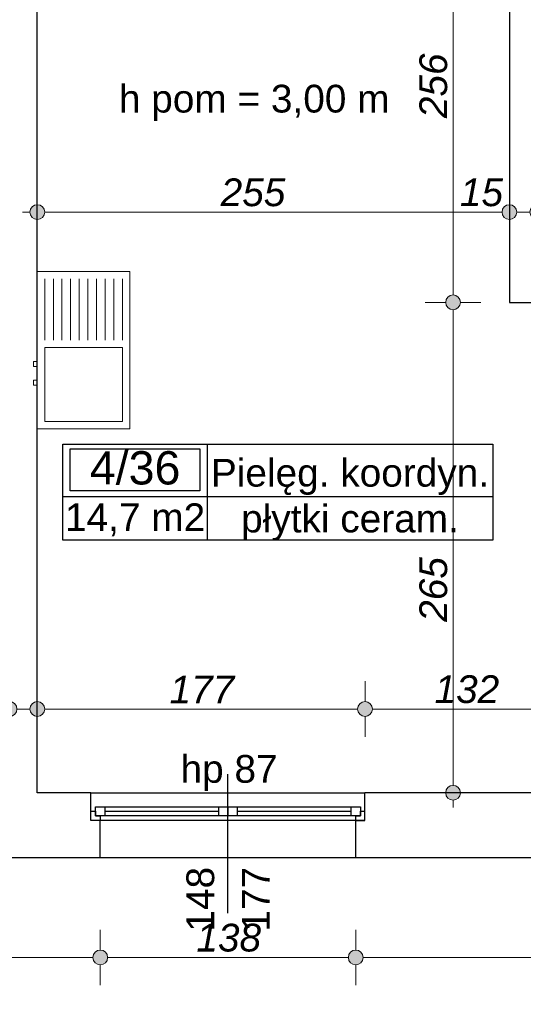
# Model space of a CAD drawing. Header units: millimetres. Extents: x -170998 to -45998, y 10557 to 52557.
# Tile 8 of 92: x -132743 to -130023, y 15257 to 20577. Entities that reach past the tile are written whole.
import ezdxf
from ezdxf.enums import TextEntityAlignment as Align

# ---------------------------------------------------------------- set-up
doc = ezdxf.new("R2010")
doc.units = ezdxf.units.MM
doc.header["$MEASUREMENT"] = 0
for name, color, linetype in [('Obiekt', 7, 'Continuous'), ('Okno', 7, 'Continuous'), ('Strefa', 7, 'Continuous'), ('Tekst', 7, 'Continuous'), ('Wymiary', 7, 'Continuous'), ('Ściana', 7, 'Continuous')]:
    doc.layers.add(name, color=color, linetype=linetype)
doc.styles.add('Arial', font='txt')
doc.styles.add('Times new roman', font='txt')
doc.dimstyles.new('GENERATED_STYLE__1', dxfattribs={"dimtxt": 150, "dimasz": 152, "dimexe": 0.18, "dimexo": 0, "dimgap": 0.09, "dimtad": 1, "dimtih": 1, "dimtoh": 1, "dimlfac": 0.1, "dimzin": 0, "dimdsep": 46, "dimtxsty": 'Arial', "dimblk": 'ARROWHEAD_11', "dimblk1": 'ARROWHEAD_11', "dimblk2": 'ARROWHEAD_11', "dimcen": 0.09, "dimclrd": 114, "dimclre": 114, "dimclrt": 114, "dimazin": 0, "dimtfac": 1, "dimtdec": 4, "dimtmove": 0, "dimatfit": 3, "dimfxl": 1, "dimtolj": 1, "dimtzin": 0, "dimarcsym": 0})
doc.dimstyles.new('GENERATED_STYLE__2', dxfattribs={"dimtxt": 150, "dimasz": 152, "dimexe": 0.18, "dimexo": 0, "dimgap": 0.09, "dimtad": 1, "dimlfac": 0.1, "dimzin": 0, "dimdsep": 46, "dimtxsty": 'Arial', "dimblk": 'ARROWHEAD_11', "dimblk1": 'ARROWHEAD_11', "dimblk2": 'ARROWHEAD_11', "dimcen": 0.09, "dimclrd": 114, "dimclre": 114, "dimclrt": 114, "dimazin": 0, "dimtfac": 1, "dimtdec": 4, "dimtmove": 0, "dimatfit": 3, "dimfxl": 1, "dimtolj": 1, "dimtzin": 0, "dimarcsym": 0})
doc.dimstyles.new('GENERATED_STYLE__3', dxfattribs={"dimtxt": 150, "dimasz": 152, "dimexe": 0.18, "dimexo": 0, "dimgap": 0.09, "dimtad": 1, "dimlfac": 0.1, "dimzin": 0, "dimdsep": 46, "dimtxsty": 'Arial', "dimblk": 'ARROWHEAD_11', "dimblk1": 'ARROWHEAD_11', "dimblk2": 'ARROWHEAD_11', "dimcen": 0.09, "dimclrd": 114, "dimclre": 114, "dimclrt": 114, "dimazin": 0, "dimtfac": 1, "dimtdec": 4, "dimtmove": 2, "dimatfit": 3, "dimfxl": 1, "dimtolj": 1, "dimtzin": 0, "dimarcsym": 0})

# ---------------------------------------------------------------- blocks, each defined once
blk = doc.blocks.new('Pielęg. koordyn._4_36_36', base_point=(-131730.2, 18000.4))
at = {"layer": 'Strefa'}
for p, q in [((-132509.3, 18283.3), (-130188, 18283.3)), ((-132509.3, 17764.7), (-132509.3, 18283.3)), ((-132470.3, 18257.4), (-131769.2, 18257.4)), ((-132470.3, 18031.1), (-132470.3, 18257.4)), ((-131769.2, 18257.4), (-131769.2, 18031.1)), ((-131730.2, 18283.3), (-131730.2, 17764.7)), ((-130188, 18283.3), (-130188, 17764.7)), ((-132509.3, 18000.4), (-130188, 18000.4)), ((-131769.2, 18031.1), (-132470.3, 18031.1)), ((-130188, 17764.7), (-132509.3, 17764.7))]:
    blk.add_line(p, q, dxfattribs=at)
at = {"layer": 'Strefa', "style": 'Arial'}
for tag, height, p in [('ROOM_NUMBER', 180, (-132119.8, 18155.4)), ('ROOM_NAME', 150, (-130959.1, 18128.8)), ('ROOM_CALC_AREA', 150, (-132119.8, 17888.4)), ('floor_f', 150, (-130959.1, 17881.3))]:
    blk.add_attdef(tag, text='', height=height, dxfattribs=at).set_placement(p, align=Align.MIDDLE_CENTER)
blk = doc.blocks.new('*D72')
at = {"layer": 'Wymiary', "linetype": 'Continuous', "lineweight": 13}
for points in [[(-132758, 16852.2), (-132761.1, 16867.5), (-132769.7, 16880.5), (-132782.7, 16889.1), (-132798, 16892.2), (-132813.3, 16889.1), (-132826.3, 16880.5), (-132835, 16867.5), (-132838, 16852.2), (-132835, 16836.9), (-132826.3, 16823.9), (-132813.3, 16815.2), (-132798, 16812.2), (-132782.7, 16815.2), (-132769.7, 16823.9), (-132761.1, 16836.9)], [(-132608, 16852.2), (-132611.1, 16867.5), (-132619.7, 16880.5), (-132632.7, 16889.1), (-132648, 16892.2), (-132663.3, 16889.1), (-132676.3, 16880.5), (-132685, 16867.5), (-132688, 16852.2), (-132685, 16836.9), (-132676.3, 16823.9), (-132663.3, 16815.2), (-132648, 16812.2), (-132632.7, 16815.2), (-132619.7, 16823.9), (-132611.1, 16836.9)]]:
    blk.add_hatch(color=114, dxfattribs=at).paths.add_polyline_path(points)
at = {"layer": 'Wymiary', "color": 114, "lineweight": 13}
for p, q in [((-132798, 16892.2), (-132798, 17002.2)), ((-132648, 16892.2), (-132648, 17002.2)), ((-132798, 16702.2), (-132798, 16812.2)), ((-132758, 16852.2), (-132688, 16852.2)), ((-132648, 16702.2), (-132648, 16812.2))]:
    blk.add_line(p, q, dxfattribs=at)
for centre in [(-132798, 16852.2), (-132648, 16852.2)]:
    blk.add_circle(centre, 40, dxfattribs=at)
blk = doc.blocks.new('ARROWHEAD_11')
at = {"color": 0, "linetype": 'Continuous', "lineweight": 0}
blk.add_line((0, 0), (-1, 0), dxfattribs=at)
at = {"color": 0, "linetype": 'Continuous', "lineweight": 0, "const_width": 0.25, "flags": 128}
blk.add_lwpolyline([(-0.125, 0, 1), (0.125, 0, 1)], format="xyb", close=True, dxfattribs=at)
blk = doc.blocks.new('*D73')
at = {"layer": 'Wymiary', "linetype": 'Continuous', "lineweight": 13}
for points in [[(-132608, 16852.2), (-132611.1, 16867.5), (-132619.7, 16880.5), (-132632.7, 16889.1), (-132648, 16892.2), (-132663.3, 16889.1), (-132676.3, 16880.5), (-132685, 16867.5), (-132688, 16852.2), (-132685, 16836.9), (-132676.3, 16823.9), (-132663.3, 16815.2), (-132648, 16812.2), (-132632.7, 16815.2), (-132619.7, 16823.9), (-132611.1, 16836.9)], [(-130838, 16852.2), (-130841.1, 16867.5), (-130849.7, 16880.5), (-130862.7, 16889.1), (-130878, 16892.2), (-130893.3, 16889.1), (-130906.3, 16880.5), (-130915, 16867.5), (-130918, 16852.2), (-130915, 16836.9), (-130906.3, 16823.9), (-130893.3, 16815.2), (-130878, 16812.2), (-130862.7, 16815.2), (-130849.7, 16823.9), (-130841.1, 16836.9)]]:
    blk.add_hatch(color=114, dxfattribs=at).paths.add_polyline_path(points)
at = {"layer": 'Wymiary', "color": 114, "lineweight": 13}
for p, q in [((-132648, 16892.2), (-132648, 17002.2)), ((-130878, 16892.2), (-130878, 17002.2)), ((-132648, 16702.2), (-132648, 16812.2)), ((-132608, 16852.2), (-130918, 16852.2)), ((-130878, 16702.2), (-130878, 16812.2))]:
    blk.add_line(p, q, dxfattribs=at)
for centre in [(-132648, 16852.2), (-130878, 16852.2)]:
    blk.add_circle(centre, 40, dxfattribs=at)
at = {"layer": 'Wymiary', "color": 114, "lineweight": 13, "insert": (-131933.8, 16882.2), "char_height": 150, "attachment_point": 7, "style": 'Arial'}
blk.add_mtext('\\A1;{\\fArial|b0|i1|c238|p38;177}', dxfattribs=at)
blk = doc.blocks.new('*D74')
at = {"layer": 'Wymiary', "linetype": 'Continuous', "lineweight": 13}
for points in [[(-130838, 16852.2), (-130841.1, 16867.5), (-130849.7, 16880.5), (-130862.7, 16889.1), (-130878, 16892.2), (-130893.3, 16889.1), (-130906.3, 16880.5), (-130915, 16867.5), (-130918, 16852.2), (-130915, 16836.9), (-130906.3, 16823.9), (-130893.3, 16815.2), (-130878, 16812.2), (-130862.7, 16815.2), (-130849.7, 16823.9), (-130841.1, 16836.9)], [(-129518, 16852.2), (-129521.1, 16867.5), (-129529.7, 16880.5), (-129542.7, 16889.1), (-129558, 16892.2), (-129573.3, 16889.1), (-129586.3, 16880.5), (-129595, 16867.5), (-129598, 16852.2), (-129595, 16836.9), (-129586.3, 16823.9), (-129573.3, 16815.2), (-129558, 16812.2), (-129542.7, 16815.2), (-129529.7, 16823.9), (-129521.1, 16836.9)]]:
    blk.add_hatch(color=114, dxfattribs=at).paths.add_polyline_path(points)
at = {"layer": 'Wymiary', "color": 114, "lineweight": 13}
for p, q in [((-130878, 16892.2), (-130878, 17002.2)), ((-129558, 16892.2), (-129558, 17002.2)), ((-130878, 16702.2), (-130878, 16812.2)), ((-130838, 16852.2), (-129598, 16852.2)), ((-129558, 16702.2), (-129558, 16812.2))]:
    blk.add_line(p, q, dxfattribs=at)
for centre in [(-130878, 16852.2), (-129558, 16852.2)]:
    blk.add_circle(centre, 40, dxfattribs=at)
at = {"layer": 'Wymiary', "color": 114, "lineweight": 13, "char_height": 150, "attachment_point": 7, "style": 'Arial'}
for s, insert in [('\\A1;{\\fArial|b0|i1|c238|p38;132}', (-130502.6, 16882.2)), ('\\A1;{\\fArial|b0|i1|c238|p38;15}', (-129825.7, 16882.2))]:
    blk.add_mtext(s, dxfattribs=dict(at, insert=insert))
blk = doc.blocks.new('*D607')
at = {"layer": 'Wymiary', "linetype": 'Continuous', "lineweight": 13}
for points in [[(-132608, 19537.1), (-132611.1, 19552.4), (-132619.7, 19565.4), (-132632.7, 19574.1), (-132648, 19577.1), (-132663.3, 19574.1), (-132676.3, 19565.4), (-132685, 19552.4), (-132688, 19537.1), (-132685, 19521.8), (-132676.3, 19508.8), (-132663.3, 19500.2), (-132648, 19497.1), (-132632.7, 19500.2), (-132619.7, 19508.8), (-132611.1, 19521.8)], [(-130058, 19537.1), (-130061.1, 19552.4), (-130069.7, 19565.4), (-130082.7, 19574.1), (-130098, 19577.1), (-130113.3, 19574.1), (-130126.3, 19565.4), (-130135, 19552.4), (-130138, 19537.1), (-130135, 19521.8), (-130126.3, 19508.8), (-130113.3, 19500.2), (-130098, 19497.1), (-130082.7, 19500.2), (-130069.7, 19508.8), (-130061.1, 19521.8)]]:
    blk.add_hatch(color=114, dxfattribs=at).paths.add_polyline_path(points)
at = {"layer": 'Wymiary', "color": 114, "lineweight": 13}
for p, q in [((-132648, 19577.1), (-132648, 19687.1)), ((-130098, 19577.1), (-130098, 19687.1)), ((-132728, 19537.1), (-132688, 19537.1)), ((-132608, 19537.1), (-130138, 19537.1)), ((-132648, 19387.1), (-132648, 19497.1)), ((-130098, 19387.1), (-130098, 19497.1))]:
    blk.add_line(p, q, dxfattribs=at)
for centre in [(-132648, 19537.1), (-130098, 19537.1)]:
    blk.add_circle(centre, 40, dxfattribs=at)
at = {"layer": 'Wymiary', "color": 114, "lineweight": 13, "char_height": 150, "attachment_point": 7, "style": 'Arial'}
for s, insert in [('\\A1;{\\fArial|b0|i1|c238|p38;255}', (-131657.6, 19567.1)), ('\\A1;{\\fArial|b0|i1|c238|p38;15}', (-130365.7, 19567.1))]:
    blk.add_mtext(s, dxfattribs=dict(at, insert=insert))
blk = doc.blocks.new('*D608')
at = {"layer": 'Wymiary', "linetype": 'Continuous', "lineweight": 13}
for points in [[(-130058, 19537.1), (-130061.1, 19552.4), (-130069.7, 19565.4), (-130082.7, 19574.1), (-130098, 19577.1), (-130113.3, 19574.1), (-130126.3, 19565.4), (-130135, 19552.4), (-130138, 19537.1), (-130135, 19521.8), (-130126.3, 19508.8), (-130113.3, 19500.2), (-130098, 19497.1), (-130082.7, 19500.2), (-130069.7, 19508.8), (-130061.1, 19521.8)], [(-129908, 19537.1), (-129911.1, 19552.4), (-129919.7, 19565.4), (-129932.7, 19574.1), (-129948, 19577.1), (-129963.3, 19574.1), (-129976.3, 19565.4), (-129985, 19552.4), (-129988, 19537.1), (-129985, 19521.8), (-129976.3, 19508.8), (-129963.3, 19500.2), (-129948, 19497.1), (-129932.7, 19500.2), (-129919.7, 19508.8), (-129911.1, 19521.8)]]:
    blk.add_hatch(color=114, dxfattribs=at).paths.add_polyline_path(points)
at = {"layer": 'Wymiary', "color": 114, "lineweight": 13}
for p, q in [((-130098, 19577.1), (-130098, 19687.1)), ((-129948, 19577.1), (-129948, 19687.1)), ((-130058, 19537.1), (-129988, 19537.1)), ((-130098, 19387.1), (-130098, 19497.1)), ((-129948, 19387.1), (-129948, 19497.1))]:
    blk.add_line(p, q, dxfattribs=at)
for centre in [(-130098, 19537.1), (-129948, 19537.1)]:
    blk.add_circle(centre, 40, dxfattribs=at)
blk = doc.blocks.new('*D617')
at = {"layer": 'Wymiary', "linetype": 'Continuous', "lineweight": 13}
for points in [[(-130362.2, 19049.3), (-130365.2, 19064.6), (-130373.9, 19077.6), (-130386.9, 19086.3), (-130402.2, 19089.3), (-130417.5, 19086.3), (-130430.5, 19077.6), (-130439.1, 19064.6), (-130442.2, 19049.3), (-130439.1, 19034), (-130430.5, 19021), (-130417.5, 19012.4), (-130402.2, 19009.3), (-130386.9, 19012.4), (-130373.9, 19021), (-130365.2, 19034)], [(-130362.2, 16399.3), (-130365.2, 16414.6), (-130373.9, 16427.6), (-130386.9, 16436.3), (-130402.2, 16439.3), (-130417.5, 16436.3), (-130430.5, 16427.6), (-130439.1, 16414.6), (-130442.2, 16399.3), (-130439.1, 16384), (-130430.5, 16371), (-130417.5, 16362.4), (-130402.2, 16359.3), (-130386.9, 16362.4), (-130373.9, 16371), (-130365.2, 16384)]]:
    blk.add_hatch(color=114, dxfattribs=at).paths.add_polyline_path(points)
at = {"layer": 'Wymiary', "color": 114, "lineweight": 13}
for p, q in [((-130442.2, 19049.3), (-130552.2, 19049.3)), ((-130252.2, 19049.3), (-130362.2, 19049.3)), ((-130402.2, 16439.3), (-130402.2, 19009.3)), ((-130442.2, 16399.3), (-130552.2, 16399.3)), ((-130252.2, 16399.3), (-130362.2, 16399.3)), ((-130402.2, 16319.3), (-130402.2, 16359.3))]:
    blk.add_line(p, q, dxfattribs=at)
for centre in [(-130402.2, 19049.3), (-130402.2, 16399.3)]:
    blk.add_circle(centre, 40, dxfattribs=at)
at = {"layer": 'Wymiary', "color": 114, "lineweight": 13, "insert": (-130432.2, 17323.2), "char_height": 150, "attachment_point": 7, "rotation": 90, "style": 'Arial'}
blk.add_mtext('\\A1;{\\fArial|b0|i1|c238|p38;265}', dxfattribs=at)
blk = doc.blocks.new('*D618')
at = {"layer": 'Wymiary', "linetype": 'Continuous', "lineweight": 13}
for points in [[(-130362.2, 21609.3), (-130365.2, 21624.6), (-130373.9, 21637.6), (-130386.9, 21646.3), (-130402.2, 21649.3), (-130417.5, 21646.3), (-130430.5, 21637.6), (-130439.1, 21624.6), (-130442.2, 21609.3), (-130439.1, 21594), (-130430.5, 21581), (-130417.5, 21572.4), (-130402.2, 21569.3), (-130386.9, 21572.4), (-130373.9, 21581), (-130365.2, 21594)], [(-130362.2, 19049.3), (-130365.2, 19064.6), (-130373.9, 19077.6), (-130386.9, 19086.3), (-130402.2, 19089.3), (-130417.5, 19086.3), (-130430.5, 19077.6), (-130439.1, 19064.6), (-130442.2, 19049.3), (-130439.1, 19034), (-130430.5, 19021), (-130417.5, 19012.4), (-130402.2, 19009.3), (-130386.9, 19012.4), (-130373.9, 19021), (-130365.2, 19034)]]:
    blk.add_hatch(color=114, dxfattribs=at).paths.add_polyline_path(points)
at = {"layer": 'Wymiary', "color": 114, "lineweight": 13}
for p, q in [((-130442.2, 21609.3), (-130552.2, 21609.3)), ((-130252.2, 21609.3), (-130362.2, 21609.3)), ((-130402.2, 19089.3), (-130402.2, 21569.3)), ((-130442.2, 19049.3), (-130552.2, 19049.3)), ((-130252.2, 19049.3), (-130362.2, 19049.3))]:
    blk.add_line(p, q, dxfattribs=at)
for centre in [(-130402.2, 21609.3), (-130402.2, 19049.3)]:
    blk.add_circle(centre, 40, dxfattribs=at)
at = {"layer": 'Wymiary', "color": 114, "lineweight": 13, "char_height": 150, "attachment_point": 7, "rotation": 90, "style": 'Arial'}
for s, insert in [('\\A1;{\\fArial|b0|i1|c238|p38;20}', (-130432.2, 21341.7)), ('\\A1;{\\fArial|b0|i1|c238|p38;256}', (-130432.2, 20044.7))]:
    blk.add_mtext(s, dxfattribs=dict(at, insert=insert))
blk = doc.blocks.new('*D693')
at = {"layer": 'Wymiary', "linetype": 'Continuous', "lineweight": 13}
for points in [[(-136138, 15509.7), (-136141.1, 15525), (-136149.7, 15538), (-136162.7, 15546.7), (-136178, 15549.7), (-136193.3, 15546.7), (-136206.3, 15538), (-136215, 15525), (-136218, 15509.7), (-136215, 15494.4), (-136206.3, 15481.4), (-136193.3, 15472.7), (-136178, 15469.7), (-136162.7, 15472.7), (-136149.7, 15481.4), (-136141.1, 15494.4)], [(-132268, 15509.7), (-132271.1, 15525), (-132279.7, 15538), (-132292.7, 15546.7), (-132308, 15549.7), (-132323.3, 15546.7), (-132336.3, 15538), (-132345, 15525), (-132348, 15509.7), (-132345, 15494.4), (-132336.3, 15481.4), (-132323.3, 15472.7), (-132308, 15469.7), (-132292.7, 15472.7), (-132279.7, 15481.4), (-132271.1, 15494.4)]]:
    blk.add_hatch(color=114, dxfattribs=at).paths.add_polyline_path(points)
at = {"layer": 'Wymiary', "color": 114, "lineweight": 13}
for p, q in [((-136178, 15549.7), (-136178, 15659.7)), ((-132308, 15549.7), (-132308, 15659.7)), ((-136138, 15509.7), (-132348, 15509.7)), ((-136178, 15359.7), (-136178, 15469.7)), ((-132308, 15359.7), (-132308, 15469.7))]:
    blk.add_line(p, q, dxfattribs=at)
for centre in [(-136178, 15509.7), (-132308, 15509.7)]:
    blk.add_circle(centre, 40, dxfattribs=at)
at = {"layer": 'Wymiary', "color": 114, "lineweight": 13, "insert": (-134413.8, 15539.7), "char_height": 150, "attachment_point": 7, "style": 'Arial'}
blk.add_mtext('\\A1;{\\fArial|b0|i1|c238|p38;387}', dxfattribs=at)
blk = doc.blocks.new('*D694')
at = {"layer": 'Wymiary', "linetype": 'Continuous', "lineweight": 13}
for points in [[(-132268, 15509.7), (-132271.1, 15525), (-132279.7, 15538), (-132292.7, 15546.7), (-132308, 15549.7), (-132323.3, 15546.7), (-132336.3, 15538), (-132345, 15525), (-132348, 15509.7), (-132345, 15494.4), (-132336.3, 15481.4), (-132323.3, 15472.7), (-132308, 15469.7), (-132292.7, 15472.7), (-132279.7, 15481.4), (-132271.1, 15494.4)], [(-130888, 15509.7), (-130891.1, 15525), (-130899.7, 15538), (-130912.7, 15546.7), (-130928, 15549.7), (-130943.3, 15546.7), (-130956.3, 15538), (-130965, 15525), (-130968, 15509.7), (-130965, 15494.4), (-130956.3, 15481.4), (-130943.3, 15472.7), (-130928, 15469.7), (-130912.7, 15472.7), (-130899.7, 15481.4), (-130891.1, 15494.4)]]:
    blk.add_hatch(color=114, dxfattribs=at).paths.add_polyline_path(points)
at = {"layer": 'Wymiary', "color": 114, "lineweight": 13}
for p, q in [((-132308, 15549.7), (-132308, 15659.7)), ((-130928, 15549.7), (-130928, 15659.7)), ((-132268, 15509.7), (-130968, 15509.7)), ((-132308, 15359.7), (-132308, 15469.7)), ((-130928, 15359.7), (-130928, 15469.7))]:
    blk.add_line(p, q, dxfattribs=at)
for centre in [(-132308, 15509.7), (-130928, 15509.7)]:
    blk.add_circle(centre, 40, dxfattribs=at)
at = {"layer": 'Wymiary', "color": 114, "lineweight": 13, "insert": (-131788.8, 15539.7), "char_height": 150, "attachment_point": 7, "style": 'Arial'}
blk.add_mtext('\\A1;{\\fArial|b0|i1|c238|p38;138}', dxfattribs=at)
blk = doc.blocks.new('*D695')
at = {"layer": 'Wymiary', "linetype": 'Continuous', "lineweight": 13}
for points in [[(-130888, 15509.7), (-130891.1, 15525), (-130899.7, 15538), (-130912.7, 15546.7), (-130928, 15549.7), (-130943.3, 15546.7), (-130956.3, 15538), (-130965, 15525), (-130968, 15509.7), (-130965, 15494.4), (-130956.3, 15481.4), (-130943.3, 15472.7), (-130928, 15469.7), (-130912.7, 15472.7), (-130899.7, 15481.4), (-130891.1, 15494.4)], [(-128058, 15509.7), (-128061.1, 15525), (-128069.7, 15538), (-128082.7, 15546.7), (-128098, 15549.7), (-128113.3, 15546.7), (-128126.3, 15538), (-128135, 15525), (-128138, 15509.7), (-128135, 15494.4), (-128126.3, 15481.4), (-128113.3, 15472.7), (-128098, 15469.7), (-128082.7, 15472.7), (-128069.7, 15481.4), (-128061.1, 15494.4)]]:
    blk.add_hatch(color=114, dxfattribs=at).paths.add_polyline_path(points)
at = {"layer": 'Wymiary', "color": 114, "lineweight": 13}
for p, q in [((-130928, 15549.7), (-130928, 15659.7)), ((-128098, 15549.7), (-128098, 15659.7)), ((-130888, 15509.7), (-128138, 15509.7)), ((-130928, 15359.7), (-130928, 15469.7)), ((-128098, 15359.7), (-128098, 15469.7))]:
    blk.add_line(p, q, dxfattribs=at)
for centre in [(-130928, 15509.7), (-128098, 15509.7)]:
    blk.add_circle(centre, 40, dxfattribs=at)
at = {"layer": 'Wymiary', "color": 114, "lineweight": 13, "insert": (-129683.8, 15539.7), "char_height": 150, "attachment_point": 7, "style": 'Arial'}
blk.add_mtext('\\A1;{\\fArial|b0|i1|c238|p38;283}', dxfattribs=at)
blk = doc.blocks.new('*D717')
at = {"layer": 'Wymiary', "linetype": 'Continuous', "lineweight": 13}
for points in [[(-140218, 15152.7), (-140221.1, 15168.1), (-140229.7, 15181), (-140242.7, 15189.7), (-140258, 15192.7), (-140273.3, 15189.7), (-140286.3, 15181), (-140295, 15168.1), (-140298, 15152.7), (-140295, 15137.4), (-140286.3, 15124.5), (-140273.3, 15115.8), (-140258, 15112.7), (-140242.7, 15115.8), (-140229.7, 15124.5), (-140221.1, 15137.4)], [(-67518, 15152.7), (-67521, 15168.1), (-67529.7, 15181), (-67542.7, 15189.7), (-67558, 15192.7), (-67573.3, 15189.7), (-67586.3, 15181), (-67594.9, 15168.1), (-67598, 15152.7), (-67594.9, 15137.4), (-67586.3, 15124.5), (-67573.3, 15115.8), (-67558, 15112.7), (-67542.7, 15115.8), (-67529.7, 15124.5), (-67521, 15137.4)]]:
    blk.add_hatch(color=114, dxfattribs=at).paths.add_polyline_path(points)
at = {"layer": 'Wymiary', "color": 114, "lineweight": 13}
for p, q in [((-140258, 15192.7), (-140258, 15302.7)), ((-67558, 15192.7), (-67558, 15302.7)), ((-140338, 15152.7), (-140298, 15152.7)), ((-140258, 15002.7), (-140258, 15112.7)), ((-140218, 15152.7), (-67598, 15152.7)), ((-67558, 15002.7), (-67558, 15112.7)), ((-67518, 15152.7), (-67478, 15152.7))]:
    blk.add_line(p, q, dxfattribs=at)
for centre in [(-140258, 15152.7), (-67558, 15152.7)]:
    blk.add_circle(centre, 40, dxfattribs=at)
at = {"layer": 'Wymiary', "color": 114, "lineweight": 13, "insert": (-104307.1, 15182.7), "char_height": 150, "attachment_point": 7, "style": 'Arial'}
blk.add_mtext('\\A1;{\\fArial|b0|i1|c238|p38;7\xa0270,01}', dxfattribs=at)

msp = doc.modelspace()

# ---------------------------------------------------------------- linework, layer by layer
at = {"layer": 'Obiekt', "color": 8, "lineweight": 5}
for p, q in [((-132148.018, 19215.833), (-132648.018, 19215.833)), ((-132648.018, 19215.833), (-132648.018, 18790.833)), ((-132148.018, 18365.833), (-132148.018, 19215.833)), ((-132608.018, 18845.833), (-132608.018, 19175.833)), ((-132561.352, 18845.833), (-132561.352, 19175.833)), ((-132514.685, 18845.833), (-132514.685, 19175.833)), ((-132468.018, 18845.833), (-132468.018, 19175.833)), ((-132421.352, 18845.833), (-132421.352, 19175.833)), ((-132374.685, 18845.833), (-132374.685, 19175.833)), ((-132328.018, 18845.833), (-132328.018, 19175.833)), ((-132281.352, 18845.833), (-132281.352, 19175.833)), ((-132234.685, 18845.833), (-132234.685, 19175.833)), ((-132188.018, 18845.833), (-132188.018, 19175.833)), ((-132648.018, 18790.833), (-132648.018, 18365.833)), ((-132188.018, 18805.833), (-132608.018, 18805.833)), ((-132608.018, 18805.833), (-132608.018, 18605.833)), ((-132188.018, 18405.833), (-132188.018, 18805.833)), ((-132648.018, 18729.333), (-132668.018, 18729.333)), ((-132668.018, 18729.333), (-132668.018, 18702.333)), ((-132648.018, 18702.333), (-132648.018, 18729.333)), ((-132668.018, 18702.333), (-132648.018, 18702.333)), ((-132648.018, 18629.333), (-132668.018, 18629.333)), ((-132668.018, 18629.333), (-132668.018, 18602.333)), ((-132648.018, 18602.333), (-132648.018, 18629.333)), ((-132668.018, 18602.333), (-132648.018, 18602.333)), ((-132608.018, 18605.833), (-132608.018, 18405.833)), ((-132648.018, 18365.833), (-132148.018, 18365.833)), ((-132608.018, 18405.833), (-132188.018, 18405.833))]:
    msp.add_line(p, q, dxfattribs=at)
at = {"layer": 'Obiekt'}
msp.add_line((-131618.018, 15749.32), (-131618.018, 16499.32), dxfattribs=at)
at = {"layer": 'Okno'}
for p, q in [((-132358.018, 16399.32), (-130878.018, 16399.32)), ((-132358.018, 16299.32), (-132333.018, 16299.32)), ((-132358.018, 16249.32), (-132358.018, 16299.32)), ((-132333.018, 16324.32), (-132283.018, 16324.32)), ((-132333.018, 16274.32), (-132333.018, 16324.32)), ((-132333.018, 16299.32), (-132333.018, 16274.32)), ((-132283.018, 16324.32), (-131668.018, 16324.32)), ((-132283.018, 16324.32), (-132283.018, 16274.32)), ((-132283.018, 16324.32), (-131668.018, 16324.32)), ((-132283.018, 16299.32), (-131668.018, 16299.32)), ((-131668.018, 16274.32), (-131668.018, 16324.32)), ((-131668.018, 16324.32), (-131618.018, 16324.32)), ((-131618.018, 16324.32), (-131618.018, 16274.32)), ((-131618.018, 16324.32), (-131568.018, 16324.32)), ((-131618.018, 16274.32), (-131618.018, 16324.32)), ((-131568.018, 16324.32), (-130953.018, 16324.32)), ((-131568.018, 16324.32), (-131568.018, 16274.32)), ((-131568.018, 16324.32), (-130953.018, 16324.32)), ((-131568.018, 16299.32), (-130953.018, 16299.32)), ((-130953.018, 16274.32), (-130953.018, 16324.32)), ((-130953.018, 16324.32), (-130903.018, 16324.32)), ((-130903.018, 16324.32), (-130903.018, 16274.32)), ((-130903.018, 16274.32), (-130903.018, 16299.32)), ((-130903.018, 16299.32), (-130878.018, 16299.32)), ((-130878.018, 16249.32), (-130878.018, 16299.32)), ((-132308.018, 16249.32), (-132358.018, 16249.32)), ((-132308.018, 16249.32), (-132358.018, 16249.32)), ((-132333.018, 16274.32), (-132308.018, 16274.32)), ((-132283.018, 16274.32), (-132333.018, 16274.32)), ((-132308.018, 16274.32), (-132308.018, 16249.32)), ((-131618.018, 16249.32), (-132308.018, 16249.32)), ((-131668.018, 16274.32), (-132283.018, 16274.32)), ((-131618.018, 16274.32), (-131668.018, 16274.32)), ((-131568.018, 16274.32), (-131618.018, 16274.32)), ((-130928.018, 16249.32), (-131618.018, 16249.32)), ((-130953.018, 16274.32), (-131568.018, 16274.32)), ((-130903.018, 16274.32), (-130953.018, 16274.32)), ((-130928.018, 16249.32), (-130928.018, 16274.32)), ((-130928.018, 16274.32), (-130903.018, 16274.32)), ((-130878.018, 16249.32), (-130928.018, 16249.32)), ((-130928.018, 16249.32), (-130878.018, 16249.32)), ((-132308.018, 16049.32), (-130928.018, 16049.32))]:
    msp.add_line(p, q, dxfattribs=at)
at = {"layer": 'Ściana'}
for p, q in [((-132358.018, 16299.32), (-132358.018, 16399.32)), ((-130878.018, 16299.32), (-130878.018, 16399.32)), ((-132358.018, 16249.32), (-132358.018, 16299.32)), ((-130878.018, 16249.32), (-130878.018, 16299.32)), ((-132308.018, 16249.32), (-132358.018, 16249.32)), ((-132308.018, 16049.32), (-132308.018, 16249.32)), ((-130928.018, 16049.32), (-130928.018, 16249.32)), ((-130928.018, 16249.32), (-130878.018, 16249.32))]:
    msp.add_line(p, q, dxfattribs=at)
at = {"layer": 'Ściana', "flags": 128}
for points in [[(-132648.018, 16399.32), (-132648.018, 21609.32)], [(-130098.019, 21609.32), (-130098.019, 19049.32)], [(-130098.019, 19049.32), (-129558.019, 19049.32)], [(-132358.018, 16399.32), (-132648.018, 16399.32)], [(-129558.019, 16399.32), (-130878.018, 16399.32)], [(-136178.018, 16049.32), (-132308.018, 16049.32)], [(-130928.018, 16049.32), (-128098.019, 16049.32)]]:
    msp.add_lwpolyline(points, dxfattribs=at)

# ---------------------------------------------------------------- block references
at = {"layer": 'Strefa'}
ref = msp.add_blockref('Pielęg. koordyn._4_36_36', (-131730.234, 18000.426), dxfattribs=at)
ref.add_attrib('ROOM_NAME', 'Pielęg. koordyn.', dxfattribs={"color": 7, "height": 150, "style": 'Arial'}).set_placement((-130959.111, 18128.826), align=Align.MIDDLE_CENTER)
ref.add_attrib('ROOM_NUMBER', '4/36', dxfattribs={"color": 7, "height": 180, "style": 'Arial'}).set_placement((-132119.755, 18155.373), align=Align.MIDDLE_CENTER)
ref.add_attrib('ROOM_CALC_AREA', '14,7 m2', dxfattribs={"color": 7, "height": 150, "style": 'Arial'}).set_placement((-132119.755, 17888.371), align=Align.MIDDLE_CENTER)
ref.add_attrib('floor_f', 'płytki ceram.', dxfattribs={"color": 7, "height": 150, "style": 'Arial'}).set_placement((-130959.111, 17881.326), align=Align.MIDDLE_CENTER)

# ---------------------------------------------------------------- texts
at = {"layer": 'Obiekt', "insert": (-131874.476, 16408.486), "char_height": 150, "attachment_point": 7, "style": 'Arial'}
msp.add_mtext('\\A1;{\\fArial|b0|i0|c238|p38;hp 87}', dxfattribs=at)
at = {"layer": 'Obiekt', "char_height": 150, "attachment_point": 7, "rotation": 90, "style": 'Arial'}
for s, insert in [('\\A1;{\\fArial|b0|i0|c238|p38;148}', (-131690.55, 15649.32)), ('\\A1;{\\fArial|b0|i0|c238|p38;177}', (-131393.019, 15649.32))]:
    msp.add_mtext(s, dxfattribs=dict(at, insert=insert))
at = {"layer": 'Tekst', "insert": (-131476.515, 20225.172), "char_height": 150, "attachment_point": 2, "style": 'Times new roman'}
msp.add_mtext('\\A1;{\\fArial|b0|i0|c0|p38;h pom = 3,00 m}', dxfattribs=at)

# ---------------------------------------------------------------- dimensions: what is measured, and where the dimension line sits
at = {"layer": 'Wymiary', "color": 114, "lineweight": 13}
for base, p1, p2, dimstyle, picture, middle in [((-130402.167, 21609.32), (-130098.019, 19049.32), (-130098.019, 21609.32), 'GENERATED_STYLE__2', '*D618', (-130507.167, 20215.491)), ((-130402.167, 19049.32), (-129558.019, 16399.32), (-130098.019, 19049.32), 'GENERATED_STYLE__3', '*D617', (-130507.167, 17493.975))]:
    dim = msp.add_linear_dim(base=base, p1=p1, p2=p2, angle=90, dimstyle=dimstyle, dxfattribs=at)
    dim.commit()
    dim.dimension.update_dxf_attribs({"geometry": picture, "text_midpoint": middle, "dimtype": 160, "text_rotation": 90})
for base, p1, p2, picture, middle in [((-67557.968, 15152.749), (-140258.019, 14639.32), (-67557.968, 20909.241), '*D717', (-103907.994, 15257.749)), ((-130098.019, 19537.106), (-132648.018, 19104.32), (-130098.019, 20504.32), '*D607', (-131486.848, 19642.106)), ((-129948.019, 19537.106), (-130098.019, 20504.32), (-129948.019, 20504.32), '*D608', (-130251.848, 19642.106)), ((-132648.018, 16852.188), (-132798.018, 19104.32), (-132648.018, 19104.32), '*D72', (-132951.847, 16957.188)), ((-130878.018, 16852.188), (-132648.018, 19104.32), (-130878.018, 16399.32), '*D73', (-131763.018, 16957.188)), ((-129558.019, 16852.188), (-130878.018, 16399.32), (-129558.019, 17799.32), '*D74', (-130331.848, 16957.188)), ((-132308.018, 15509.705), (-136178.018, 16049.32), (-132308.018, 16049.32), '*D693', (-134243.018, 15614.705)), ((-130928.018, 15509.705), (-132308.018, 16049.32), (-130928.018, 16049.32), '*D694', (-131618.018, 15614.705)), ((-128098.019, 15509.705), (-130928.018, 16049.32), (-128098.019, 16049.32), '*D695', (-129513.019, 15614.705))]:
    dim = msp.add_linear_dim(base=base, p1=p1, p2=p2, dimstyle='GENERATED_STYLE__1', dxfattribs=at)
    dim.commit()
    dim.dimension.update_dxf_attribs({"geometry": picture, "text_midpoint": middle, "dimtype": 160})

doc.saveas('drawing.dxf')
